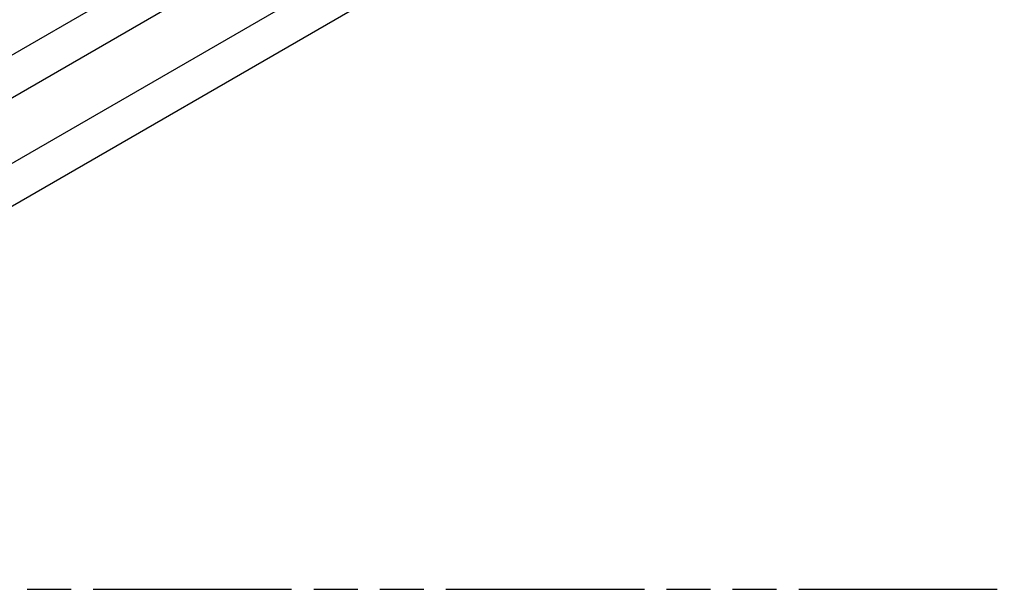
# Model space of a CAD drawing. Header units: millimetres. Extents: x 0 to 210, y 0 to 297.
# Tile 7 of 12: x 93 to 137, y 208 to 233. Entities that reach past the tile are written whole.
import ezdxf

# ---------------------------------------------------------------- set-up
doc = ezdxf.new("R2010")
doc.units = ezdxf.units.MM
doc.header["$LTSCALE"] = 19.36
doc.linetypes.add('PHANTOM', pattern=[0.8, 0.45, -0.05, 0.1, -0.05, 0.1, -0.05])
doc.layers.get('0').update_dxf_attribs({"linetype": 'CONTINUOUS'})
doc.layers.add('DEFAULT_3', color=7, linetype='PHANTOM')

msp = doc.modelspace()

# ---------------------------------------------------------------- linework, layer by layer
at = {"color": 7, "linetype": 'CONTINUOUS'}
for p, q in [((111.597, 241.855), (69.46, 217.527)), ((112.57, 240.531), (70.276, 216.113)), ((115.722, 239.474), (73.584, 215.146)), ((116.695, 238.15), (74.401, 213.731))]:
    msp.add_line(p, q, dxfattribs=at)
at = {"layer": 'DEFAULT_3', "color": 7, "linetype": 'PHANTOM'}
msp.add_line((50.129, 207.68), (150.129, 207.68), dxfattribs=at)

doc.saveas('drawing.dxf')
